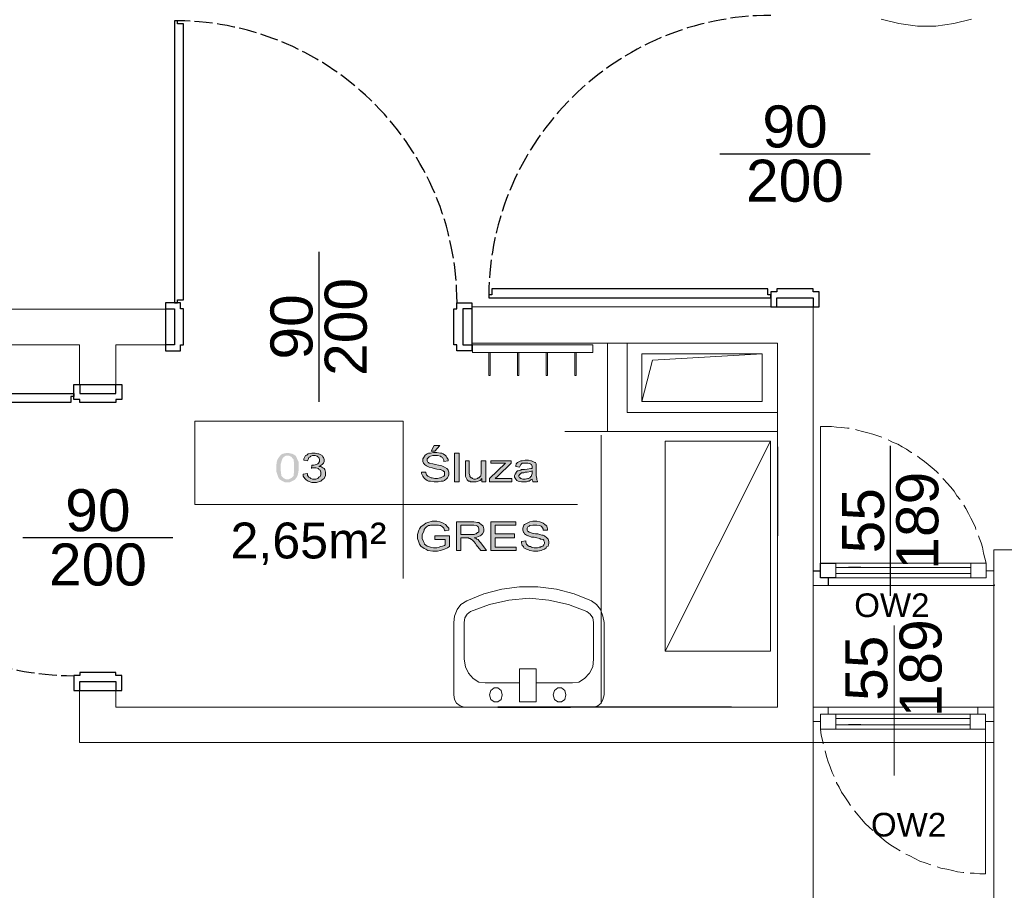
# Model space of a CAD drawing. Header units: millimetres. Extents: x 126553 to 403692, y -95821 to 38049.
# Tile 198 of 256: x 222335 to 222663, y 12907 to 13197. Entities that reach past the tile are written whole.
import ezdxf
from ezdxf.enums import TextEntityAlignment as Align

# ---------------------------------------------------------------- set-up
doc = ezdxf.new("R2010")
doc.units = ezdxf.units.MM
doc.linetypes.add('ACAD_ISO02W100', pattern=[15, 12, -3])
doc.layers.add('_(15 PYTANIA)', color=3, linetype='Continuous', plot=False)
for name, color, linetype, lineweight in [('A4_opis stolarki dla drzwi parametrycznych', 101, 'Continuous', 13), ('opisy', 7, 'Continuous', 18), ('ŚCIANY GRUBE', 7, 'Continuous', 20)]:
    doc.layers.add(name, color=color, linetype=linetype, lineweight=lineweight)
doc.styles.add('A4_opis stolarki dla drzwi parametrycznych', font='arial.ttf')
doc.styles.add('PDF Arial', font='arial.ttf')

msp = doc.modelspace()

# ---------------------------------------------------------------- hatches: boundary and pattern name
at = {"layer": 'opisy'}
h = msp.add_hatch(color=7, dxfattribs=at)
h.paths.add_polyline_path([(222468.41575, 13046.52613), (222469.89985, 13046.52613), (222469.89985, 13046.31412), (222470.11186, 13045.67807), (222470.32388, 13045.46606), (222470.53589, 13045.25405), (222471.17193, 13044.83002), (222471.59596, 13044.618), (222472.01999, 13044.618), (222472.86804, 13044.40599), (222473.7161, 13044.40599), (222474.56416, 13044.618), (222474.77617, 13044.618), (222475.2002, 13044.83002), (222475.62423, 13045.04203), (222475.83624, 13045.25405), (222476.04826, 13045.46606), (222476.04826, 13046.73815), (222475.83624, 13046.73815), (222475.62423, 13046.95016), (222475.2002, 13047.16217), (222474.77617, 13047.37419), (222474.56416, 13047.37419), (222473.50409, 13047.5862), (222472.65603, 13047.79822), (222472.01999, 13048.01023), (222470.95992, 13048.22224), (222470.53589, 13048.43426), (222470.11186, 13048.64627), (222469.47582, 13049.0703), (222469.2638, 13049.28231), (222469.05179, 13049.49433), (222468.83978, 13050.13037), (222468.83978, 13050.97843), (222469.2638, 13051.61447), (222469.47582, 13051.82648), (222469.68783, 13052.25051), (222470.32388, 13052.67454), (222470.7479, 13052.88655), (222471.38395, 13052.88655), (222472.44402, 13053.09857), (222473.50409, 13053.09857), (222474.77617, 13052.88655), (222475.2002, 13052.88655), (222475.62423, 13052.67454), (222476.47228, 13052.0385), (222476.6843, 13051.82648), (222476.89631, 13051.40246), (222477.32034, 13050.76641), (222477.32034, 13050.34239), (222475.83624, 13050.13037), (222475.83624, 13050.5544), (222475.41221, 13051.40246), (222474.98819, 13051.61447), (222474.77617, 13051.82648), (222473.7161, 13052.0385), (222472.232, 13052.0385), (222471.38395, 13051.82648), (222470.95992, 13051.61447), (222470.7479, 13051.40246), (222470.32388, 13050.97843), (222470.32388, 13050.34239), (222470.53589, 13049.91836), (222470.7479, 13049.70634), (222470.95992, 13049.49433), (222472.232, 13049.28231), (222473.08006, 13049.0703), (222474.14013, 13048.85829), (222475.2002, 13048.64627), (222475.62423, 13048.43426), (222476.04826, 13048.22224), (222476.89631, 13047.79822), (222477.10833, 13047.5862), (222477.32034, 13047.16217), (222477.53235, 13046.52613), (222477.53235, 13045.67807), (222477.32034, 13045.04203), (222477.10833, 13044.618), (222476.89631, 13044.40599), (222476.04826, 13043.76995), (222475.62423, 13043.55793), (222474.98819, 13043.55793), (222473.92812, 13043.34592), (222472.65603, 13043.34592), (222471.38395, 13043.55793), (222470.7479, 13043.55793), (222470.32388, 13043.76995), (222469.47582, 13044.40599), (222469.05179, 13044.83002), (222468.83978, 13045.25405), (222468.41575, 13046.1021), (222468.41575, 13046.52613)], flags=0)
h.paths.add_polyline_path([(222471.59596, 13053.5226), (222472.65603, 13055.43072), (222474.56416, 13055.43072), (222472.86804, 13053.5226)], flags=0)
h.paths.add_polyline_path([(222479.44048, 13043.34592), (222479.44048, 13052.88655), (222480.92458, 13052.88655), (222480.92458, 13043.34592)], flags=0)
h.paths.add_polyline_path([(222488.55709, 13043.34592), (222488.55709, 13044.40599), (222487.92105, 13043.76995), (222486.64896, 13043.34592), (222484.74083, 13043.34592), (222484.52882, 13043.55793), (222484.10479, 13043.55793), (222483.68076, 13043.98196), (222483.46875, 13044.19398), (222483.46875, 13044.19398), (222483.25674, 13044.618), (222483.04472, 13045.04203), (222483.04472, 13050.34239), (222484.31681, 13050.34239), (222484.31681, 13046.1021), (222484.52882, 13045.46606), (222484.52882, 13045.04203), (222484.95285, 13044.618), (222485.16486, 13044.618), (222485.37688, 13044.40599), (222485.80091, 13044.19398), (222486.43695, 13044.19398), (222487.07299, 13044.40599), (222487.285, 13044.618), (222487.49702, 13044.618), (222487.92105, 13045.04203), (222488.13306, 13045.25405), (222488.13306, 13045.46606), (222488.34507, 13046.1021), (222488.34507, 13050.34239), (222489.82917, 13050.34239), (222489.82917, 13043.34592)], flags=0)
h.paths.add_polyline_path([(222491.10126, 13043.34592), (222491.10126, 13044.40599), (222496.40161, 13049.49433), (222491.52529, 13049.49433), (222491.52529, 13050.34239), (222498.30974, 13050.34239), (222498.30974, 13049.49433), (222493.85744, 13045.25405), (222493.00938, 13044.40599), (222498.52175, 13044.40599), (222498.52175, 13043.34592)], flags=0)
h.paths.add_polyline_path([(222505.3062, 13044.19398), (222504.88217, 13043.98196), (222504.24613, 13043.55793), (222503.8221, 13043.55793), (222503.39808, 13043.34592), (222501.70196, 13043.34592), (222500.64189, 13043.55793), (222500.21786, 13043.76995), (222499.79384, 13044.19398), (222499.36981, 13044.83002), (222499.36981, 13045.46606), (222499.58182, 13045.89009), (222499.79384, 13046.1021), (222499.79384, 13046.31412), (222500.21786, 13046.73815), (222500.42988, 13046.95016), (222500.64189, 13046.95016), (222501.27794, 13047.16217), (222501.48995, 13047.16217), (222501.70196, 13047.37419), (222502.76203, 13047.37419), (222503.61009, 13047.5862), (222504.88217, 13047.79822), (222505.3062, 13047.79822), (222505.3062, 13048.01023), (222505.3062, 13048.43426), (222505.09419, 13049.0703), (222504.88217, 13049.0703), (222504.67016, 13049.28231), (222503.8221, 13049.49433), (222501.91398, 13049.49433), (222501.70196, 13049.28231), (222501.48995, 13049.0703), (222501.27794, 13048.64627), (222501.06592, 13048.22224), (222499.79384, 13048.43426), (222499.79384, 13048.64627), (222500.00585, 13049.28231), (222500.21786, 13049.49433), (222500.42988, 13049.70634), (222501.06592, 13050.13037), (222501.48995, 13050.34239), (222501.91398, 13050.34239), (222502.97405, 13050.5544), (222504.03412, 13050.5544), (222504.88217, 13050.34239), (222505.09419, 13050.34239), (222505.51822, 13050.13037), (222505.94225, 13049.91836), (222506.15426, 13049.70634), (222506.36627, 13049.70634), (222506.57829, 13049.28231), (222506.57829, 13045.46606), (222506.7903, 13044.40599), (222506.7903, 13043.98196), (222507.00232, 13043.55793), (222507.00232, 13043.34592), (222505.51822, 13043.34592), (222505.51822, 13043.55793), (222505.3062, 13043.98196), (222505.3062, 13044.19398)], flags=0)
h.paths.add_polyline_path([(222505.3062, 13046.95016), (222504.88217, 13046.73815), (222503.61009, 13046.52613), (222502.97405, 13046.52613), (222502.55002, 13046.31412), (222501.70196, 13046.31412), (222501.48995, 13046.1021), (222501.27794, 13045.89009), (222501.06592, 13045.89009), (222501.06592, 13045.67807), (222500.85391, 13045.46606), (222500.85391, 13045.04203), (222501.06592, 13044.618), (222501.27794, 13044.618), (222501.48995, 13044.40599), (222502.12599, 13044.19398), (222502.97405, 13044.19398), (222503.8221, 13044.40599), (222504.03412, 13044.40599), (222504.45815, 13044.618), (222504.88217, 13045.04203), (222505.09419, 13045.25405), (222505.09419, 13045.46606), (222505.3062, 13046.1021)], flags=0)
h = msp.add_hatch(color=7, dxfattribs=at)
h.paths.add_polyline_path([(222420.07653, 13048.01023), (222420.07653, 13048.85829), (222420.28855, 13050.34239), (222420.50056, 13050.76641), (222420.71257, 13051.19044), (222421.34862, 13052.0385), (222421.77264, 13052.46253), (222422.19667, 13052.67454), (222423.25674, 13052.88655), (222424.31681, 13052.88655), (222425.16487, 13052.67454), (222425.37688, 13052.67454), (222425.80091, 13052.46253), (222426.43696, 13052.0385), (222426.64897, 13051.82648), (222426.86098, 13051.40246), (222427.073, 13050.76641), (222427.28501, 13050.34239), (222427.49703, 13049.91836), (222427.49703, 13047.16217), (222427.28501, 13045.89009), (222427.073, 13045.25405), (222426.86098, 13044.83002), (222426.22494, 13043.98196), (222425.80091, 13043.76995), (222425.37688, 13043.55793), (222424.52883, 13043.13391), (222423.04473, 13043.13391), (222421.77264, 13043.76995), (222421.1366, 13044.19398), (222420.71257, 13044.83002), (222420.07653, 13046.73815), (222420.07653, 13048.01023)], flags=0)
h.paths.add_polyline_path([(222421.56063, 13048.01023), (222421.56063, 13046.95016), (222421.77264, 13045.25405), (222422.19667, 13044.83002), (222422.40869, 13044.618), (222423.25674, 13044.19398), (222424.31681, 13044.19398), (222425.16487, 13044.618), (222425.37688, 13044.83002), (222425.80091, 13045.25405), (222426.01293, 13046.95016), (222426.01293, 13049.28231), (222425.80091, 13050.76641), (222425.37688, 13051.19044), (222425.16487, 13051.61447), (222424.31681, 13052.0385), (222423.25674, 13052.0385), (222422.6207, 13051.61447), (222422.19667, 13051.19044), (222421.98466, 13050.76641), (222421.56063, 13049.28231), (222421.56063, 13048.01023)], flags=0)
h.paths.add_polyline_path([(222428.98112, 13045.89009), (222430.46522, 13046.1021), (222430.46522, 13045.46606), (222430.88925, 13044.83002), (222431.31328, 13044.618), (222431.52529, 13044.40599), (222432.16134, 13044.19398), (222433.22141, 13044.19398), (222433.85745, 13044.40599), (222434.28148, 13044.83002), (222434.70551, 13045.04203), (222434.91752, 13045.67807), (222434.91752, 13046.52613), (222434.70551, 13047.16217), (222434.28148, 13047.37419), (222434.06946, 13047.79822), (222433.22141, 13048.01023), (222431.94932, 13048.01023), (222431.73731, 13047.79822), (222431.94932, 13048.85829), (222432.58536, 13048.85829), (222433.43342, 13049.0703), (222433.85745, 13049.28231), (222434.06946, 13049.49433), (222434.49349, 13050.13037), (222434.49349, 13050.76641), (222434.28148, 13051.40246), (222433.85745, 13051.61447), (222433.64543, 13051.82648), (222433.00939, 13052.0385), (222432.16134, 13052.0385), (222431.52529, 13051.82648), (222431.31328, 13051.61447), (222430.88925, 13051.40246), (222430.67724, 13050.76641), (222430.46522, 13050.34239), (222429.19314, 13050.5544), (222429.19314, 13050.97843), (222429.82918, 13052.0385), (222430.25321, 13052.25051), (222430.67724, 13052.67454), (222431.94932, 13052.88655), (222433.00939, 13052.88655), (222433.85745, 13052.67454), (222434.28148, 13052.67454), (222434.70551, 13052.46253), (222435.34155, 13052.0385), (222435.55356, 13051.61447), (222435.76558, 13051.40246), (222435.97759, 13050.76641), (222435.97759, 13050.13037), (222435.76558, 13049.49433), (222435.55356, 13049.28231), (222435.34155, 13049.0703), (222434.70551, 13048.64627), (222434.28148, 13048.43426), (222434.91752, 13048.43426), (222435.55356, 13048.01023), (222435.97759, 13047.79822), (222436.1896, 13047.37419), (222436.40162, 13046.52613), (222436.40162, 13045.46606), (222435.97759, 13044.40599), (222435.34155, 13043.98196), (222434.91752, 13043.55793), (222433.43342, 13043.13391), (222431.94932, 13043.13391), (222430.67724, 13043.55793), (222430.04119, 13043.98196), (222429.61717, 13044.40599), (222428.98112, 13045.25405), (222428.98112, 13045.89009)], flags=0)
h = msp.add_hatch(color=7, dxfattribs=at)
h.paths.add_polyline_path([(222472.86804, 13024.05264), (222472.86804, 13025.32472), (222477.74437, 13025.32472), (222477.74437, 13021.72048), (222477.10833, 13021.29645), (222476.04826, 13020.87242), (222475.41221, 13020.66041), (222474.77617, 13020.4484), (222473.7161, 13020.23638), (222472.232, 13020.23638), (222470.53589, 13020.4484), (222469.89985, 13020.87242), (222469.2638, 13021.08444), (222468.20373, 13021.93249), (222467.77971, 13022.56854), (222467.56769, 13023.20458), (222467.14366, 13024.47666), (222467.14366, 13025.74875), (222467.56769, 13027.23285), (222467.77971, 13027.65688), (222468.20373, 13028.29292), (222469.2638, 13029.14097), (222469.89985, 13029.565), (222470.53589, 13029.77702), (222472.01999, 13030.20105), (222473.50409, 13030.20105), (222474.56416, 13029.98903), (222475.2002, 13029.77702), (222475.62423, 13029.565), (222476.47228, 13029.14097), (222476.6843, 13028.92896), (222476.89631, 13028.50493), (222477.53235, 13027.86889), (222477.53235, 13027.23285), (222476.26027, 13027.02083), (222476.04826, 13027.23285), (222475.83624, 13027.86889), (222475.62423, 13028.0809), (222475.41221, 13028.29292), (222474.77617, 13028.71695), (222474.56416, 13028.71695), (222474.14013, 13028.92896), (222471.38395, 13028.92896), (222471.17193, 13028.71695), (222470.7479, 13028.71695), (222470.11186, 13028.29292), (222469.89985, 13028.0809), (222469.68783, 13027.86889), (222469.2638, 13027.44486), (222469.2638, 13027.23285), (222469.05179, 13026.59681), (222468.62776, 13025.74875), (222468.62776, 13024.47666), (222469.05179, 13023.41659), (222469.2638, 13022.99257), (222469.47582, 13022.56854), (222470.32388, 13021.93249), (222470.7479, 13021.72048), (222471.38395, 13021.50847), (222472.44402, 13021.29645), (222473.50409, 13021.29645), (222474.35214, 13021.50847), (222474.77617, 13021.72048), (222475.41221, 13021.93249), (222476.04826, 13022.14451), (222476.26027, 13022.35652), (222476.26027, 13024.05264)], flags=0)
h.paths.add_polyline_path([(222480.07652, 13020.4484), (222480.07652, 13029.98903), (222485.80091, 13029.98903), (222487.07299, 13029.77702), (222487.49702, 13029.77702), (222487.70903, 13029.565), (222488.34507, 13029.14097), (222488.7691, 13028.71695), (222488.98112, 13028.50493), (222489.19313, 13027.65688), (222489.19313, 13026.80882), (222488.7691, 13025.96076), (222488.34507, 13025.53673), (222487.92105, 13025.32472), (222486.86098, 13024.90069), (222486.01292, 13024.68868), (222486.22493, 13024.68868), (222486.64896, 13024.47666), (222486.86098, 13024.26465), (222487.285, 13024.05264), (222487.70903, 13023.41659), (222488.13306, 13022.99257), (222490.04119, 13020.4484), (222488.13306, 13020.4484), (222486.64896, 13022.35652), (222486.43695, 13022.78055), (222485.80091, 13023.41659), (222485.58889, 13023.62861), (222485.37688, 13023.84062), (222484.95285, 13024.26465), (222484.74083, 13024.26465), (222484.74083, 13024.47666), (222484.31681, 13024.47666), (222484.10479, 13024.68868), (222481.56062, 13024.68868), (222481.56062, 13020.4484)], flags=0)
h.paths.add_polyline_path([(222481.56062, 13025.74875), (222486.01292, 13025.74875), (222486.43695, 13025.96076), (222486.64896, 13025.96076), (222487.07299, 13026.38479), (222487.285, 13026.59681), (222487.49702, 13026.59681), (222487.49702, 13027.65688), (222487.285, 13028.29292), (222487.07299, 13028.50493), (222486.64896, 13028.71695), (222485.80091, 13028.92896), (222481.56062, 13028.92896)], flags=0)
h.paths.add_polyline_path([(222491.52529, 13020.4484), (222491.52529, 13029.98903), (222499.79384, 13029.98903), (222499.79384, 13028.92896), (222493.00938, 13028.92896), (222493.00938, 13025.96076), (222499.36981, 13025.96076), (222499.36981, 13024.68868), (222493.00938, 13024.68868), (222493.00938, 13021.50847), (222500.00585, 13021.50847), (222500.00585, 13020.4484)], flags=0)
h.paths.add_polyline_path([(222501.70196, 13023.41659), (222503.18606, 13023.62861), (222503.18606, 13023.20458), (222503.39808, 13022.56854), (222503.61009, 13022.35652), (222503.8221, 13022.14451), (222504.24613, 13021.72048), (222504.67016, 13021.72048), (222505.09419, 13021.50847), (222505.94225, 13021.29645), (222507.00232, 13021.29645), (222507.63836, 13021.50847), (222508.06239, 13021.50847), (222508.2744, 13021.72048), (222508.91044, 13021.93249), (222508.91044, 13022.14451), (222509.12246, 13022.35652), (222509.33447, 13022.78055), (222509.33447, 13023.20458), (222509.12246, 13023.62861), (222509.12246, 13023.84062), (222508.91044, 13024.05264), (222508.2744, 13024.26465), (222508.06239, 13024.26465), (222507.85037, 13024.47666), (222506.7903, 13024.68868), (222505.94225, 13024.90069), (222505.09419, 13024.90069), (222504.03412, 13025.32472), (222503.8221, 13025.32472), (222503.39808, 13025.53673), (222502.76203, 13025.96076), (222502.55002, 13026.38479), (222502.33801, 13026.59681), (222502.12599, 13027.23285), (222502.12599, 13027.86889), (222502.33801, 13028.50493), (222502.55002, 13028.92896), (222502.76203, 13029.14097), (222503.61009, 13029.565), (222504.03412, 13029.77702), (222504.45815, 13029.98903), (222505.51822, 13030.20105), (222506.7903, 13030.20105), (222507.85037, 13029.98903), (222508.48641, 13029.77702), (222508.91044, 13029.565), (222509.54649, 13029.14097), (222509.97051, 13028.71695), (222510.18253, 13028.50493), (222510.39454, 13027.65688), (222510.39454, 13027.23285), (222508.91044, 13027.23285), (222508.91044, 13027.65688), (222508.48641, 13028.29292), (222508.2744, 13028.50493), (222507.85037, 13028.71695), (222506.7903, 13028.92896), (222505.51822, 13028.92896), (222504.45815, 13028.71695), (222504.24613, 13028.50493), (222503.8221, 13028.29292), (222503.61009, 13027.86889), (222503.61009, 13027.23285), (222503.8221, 13026.80882), (222504.03412, 13026.80882), (222504.24613, 13026.59681), (222505.3062, 13026.17278), (222506.36627, 13025.96076), (222507.21433, 13025.96076), (222508.48641, 13025.53673), (222508.91044, 13025.53673), (222509.33447, 13025.32472), (222510.18253, 13024.68868), (222510.39454, 13024.47666), (222510.60656, 13024.26465), (222510.81857, 13023.41659), (222510.81857, 13022.78055), (222510.60656, 13021.93249), (222510.18253, 13021.72048), (222509.97051, 13021.29645), (222509.33447, 13020.87242), (222508.69843, 13020.66041), (222508.2744, 13020.4484), (222507.21433, 13020.23638), (222505.73023, 13020.23638), (222504.45815, 13020.4484), (222504.03412, 13020.66041), (222503.39808, 13020.87242), (222502.55002, 13021.29645), (222502.33801, 13021.72048), (222501.91398, 13022.14451), (222501.70196, 13022.99257), (222501.70196, 13023.41659)], flags=0)

# ---------------------------------------------------------------- linework, layer by layer
at = {"color": 7}
for p, q in [((222383.18608, 13100.92895), (222383.18608, 13088.92895)), ((222485.18608, 13100.92895), (222485.18608, 13088.92895)), ((222586.80442, 13101.6498), (222598.80442, 13101.6498)), ((222354.64898, 13075.78408), (222366.64898, 13075.78408)), ((222354.64898, 12973.78408), (222366.64898, 12973.78408))]:
    msp.add_line(p, q, dxfattribs=at)
for points in [[(222386.18608, 13102.92895), (222387.18608, 13102.92895), (222387.18608, 13103.92895), (222389.18608, 13103.92895), (222389.18608, 13195.92935), (222387.18608, 13195.92935), (222387.18608, 13196.92893), (222386.18608, 13196.92893)], [(222584.80442, 13104.6498), (222584.80442, 13105.6498), (222583.80442, 13105.6498), (222583.80442, 13107.6498), (222491.80402, 13107.6498), (222491.80402, 13105.6498), (222490.80445, 13105.6498), (222490.80445, 13104.6498)], [(222586.80442, 13101.6498), (222586.80442, 13104.6498), (222598.80442, 13104.6498), (222598.80442, 13101.6498), (222600.80442, 13101.6498), (222600.80442, 13106.6498), (222598.80442, 13106.6498), (222598.80442, 13107.6498), (222586.80442, 13107.6498), (222586.80442, 13106.6498), (222584.80442, 13106.6498), (222584.80442, 13101.6498)], [(222383.18608, 13100.92895), (222386.18608, 13100.92895), (222386.18608, 13088.92895), (222383.18608, 13088.92895), (222383.18608, 13086.92895), (222388.18608, 13086.92895), (222388.18608, 13088.92895), (222389.18608, 13088.92895), (222389.18608, 13100.92895), (222388.18608, 13100.92895), (222388.18608, 13102.92895), (222383.18608, 13102.92895)], [(222479.18608, 13088.92895), (222479.18608, 13100.92895), (222480.18608, 13100.92895), (222480.18608, 13102.92895), (222485.18608, 13102.92895), (222485.18608, 13100.92895), (222482.18608, 13100.92895), (222482.18608, 13088.92895), (222485.18608, 13088.92895), (222485.18608, 13086.92895), (222480.18608, 13086.92895), (222480.18608, 13088.92895)], [(222366.64898, 13069.78408), (222354.64898, 13069.78408), (222354.64898, 13070.78408), (222352.64898, 13070.78408), (222352.64898, 13075.78408), (222354.64898, 13075.78408), (222354.64898, 13072.78408), (222366.64898, 13072.78408), (222366.64898, 13075.78408), (222368.64898, 13075.78408), (222368.64898, 13070.78408), (222366.64898, 13070.78408)], [(222352.64898, 13072.78408), (222352.64898, 13071.78408), (222351.64898, 13071.78408), (222351.64898, 13069.78408), (222259.64858, 13069.78408), (222259.64858, 13071.78408), (222258.649, 13071.78408), (222258.649, 13072.78408)], [(222354.64898, 12973.78408), (222354.64898, 12976.78408), (222366.64898, 12976.78408), (222366.64898, 12973.78408), (222368.64898, 12973.78408), (222368.64898, 12978.78408), (222366.64898, 12978.78408), (222366.64898, 12979.78408), (222354.64898, 12979.78408), (222354.64898, 12978.78408), (222352.64898, 12978.78408), (222352.64898, 12973.78408)]]:
    msp.add_lwpolyline(points, close=True, dxfattribs=at)
for points in [[(222567.80442, 13152.6498), (222586.80442, 13152.6498), (222598.80442, 13152.6498), (222617.80442, 13152.6498)], [(222434.18608, 13119.92895), (222434.18608, 13100.92895), (222434.18608, 13088.92895), (222434.18608, 13069.92895)], [(222624.53974, 13055.36507), (222624.53974, 13036.36507), (222624.53974, 13024.36507), (222624.53974, 13005.36507)], [(222335.64898, 13024.78408), (222354.64898, 13024.78408), (222366.64898, 13024.78408), (222385.64898, 13024.78408)]]:
    msp.add_lwpolyline(points, dxfattribs=at)
at = {"color": 7, "linetype": 'ACAD_ISO02W100', "ltscale": 0.5}
for centre, start, end in [((222584.93314, 13104.58705), 90.0783467, 179.3531378), ((222386.12333, 13102.80023), 0.0783467, 89.3531378), ((222352.7777, 13072.84682), 180.6468622, 269.9216533)]:
    msp.add_arc(centre, 94.13472, start, end, dxfattribs=at)
at = {"layer": '_(15 PYTANIA)', "color": 7, "ltscale": 100}
for points in [[(222586.93163, 13055.0067), (222586.93163, 13037.40952)], [(222586.93163, 13049.49433), (222586.93163, 13025.32472)], [(222606.43693, 13011.33179), (222601.34859, 13011.33179), (222601.34859, 13016.20811), (222606.43693, 13016.20811)], [(222614.70548, 13014.72402), (222610.67721, 13014.72402)], [(222598.80442, 13013.66394), (222601.34859, 13013.66394)], [(222603.89276, 13011.33179), (222603.89276, 13008.78762)], [(222540.28853, 12968.29293), (222516.11892, 12968.29293)], [(222571.66662, 12968.29293), (222528.20373, 12968.29293)], [(222614.70548, 12962.35653), (222610.67721, 12962.35653)]]:
    msp.add_lwpolyline(points, dxfattribs=at)
msp.add_lwpolyline([(222493.85744, 12968.29293), (222518.02705, 12968.29293)], close=True, dxfattribs=at)
at = {"layer": 'opisy', "color": 7}
for points in [[(222392.93873, 13063.48726), (222462.26734, 13063.48726), (222462.26734, 13035.71341), (222392.93873, 13035.71341)], [(222471.59596, 13053.5226), (222472.65603, 13055.43072), (222474.56416, 13055.43072), (222472.86804, 13053.5226)], [(222428.98112, 13045.89009), (222430.46522, 13046.1021), (222430.46522, 13045.46606), (222430.88925, 13044.83002), (222431.31328, 13044.618), (222431.52529, 13044.40599), (222432.16134, 13044.19398), (222433.22141, 13044.19398), (222433.85745, 13044.40599), (222434.28148, 13044.83002), (222434.70551, 13045.04203), (222434.91752, 13045.67807), (222434.91752, 13046.52613), (222434.70551, 13047.16217), (222434.28148, 13047.37419), (222434.06946, 13047.79822), (222433.22141, 13048.01023), (222431.94932, 13048.01023), (222431.73731, 13047.79822), (222431.94932, 13048.85829), (222432.58536, 13048.85829), (222433.43342, 13049.0703), (222433.85745, 13049.28231), (222434.06946, 13049.49433), (222434.49349, 13050.13037), (222434.49349, 13050.76641), (222434.28148, 13051.40246), (222433.85745, 13051.61447), (222433.64543, 13051.82648), (222433.00939, 13052.0385), (222432.16134, 13052.0385), (222431.52529, 13051.82648), (222431.31328, 13051.61447), (222430.88925, 13051.40246), (222430.67724, 13050.76641), (222430.46522, 13050.34239), (222429.19314, 13050.5544), (222429.19314, 13050.97843), (222429.82918, 13052.0385), (222430.25321, 13052.25051), (222430.67724, 13052.67454), (222431.94932, 13052.88655), (222433.00939, 13052.88655), (222433.85745, 13052.67454), (222434.28148, 13052.67454), (222434.70551, 13052.46253), (222435.34155, 13052.0385), (222435.55356, 13051.61447), (222435.76558, 13051.40246), (222435.97759, 13050.76641), (222435.97759, 13050.13037), (222435.76558, 13049.49433), (222435.55356, 13049.28231), (222435.34155, 13049.0703), (222434.70551, 13048.64627), (222434.28148, 13048.43426), (222434.91752, 13048.43426), (222435.55356, 13048.01023), (222435.97759, 13047.79822), (222436.1896, 13047.37419), (222436.40162, 13046.52613), (222436.40162, 13045.46606), (222435.97759, 13044.40599), (222435.34155, 13043.98196), (222434.91752, 13043.55793), (222433.43342, 13043.13391), (222431.94932, 13043.13391), (222430.67724, 13043.55793), (222430.04119, 13043.98196), (222429.61717, 13044.40599), (222428.98112, 13045.25405)], [(222468.41575, 13046.52613), (222469.89985, 13046.52613), (222469.89985, 13046.31412), (222470.11186, 13045.67807), (222470.32388, 13045.46606), (222470.53589, 13045.25405), (222471.17193, 13044.83002), (222471.59596, 13044.618), (222472.01999, 13044.618), (222472.86804, 13044.40599), (222473.7161, 13044.40599), (222474.56416, 13044.618), (222474.77617, 13044.618), (222475.2002, 13044.83002), (222475.62423, 13045.04203), (222475.83624, 13045.25405), (222476.04826, 13045.46606), (222476.04826, 13046.73815), (222475.83624, 13046.73815), (222475.62423, 13046.95016), (222475.2002, 13047.16217), (222474.77617, 13047.37419), (222474.56416, 13047.37419), (222473.50409, 13047.5862), (222472.65603, 13047.79822), (222472.01999, 13048.01023), (222470.95992, 13048.22224), (222470.53589, 13048.43426), (222470.11186, 13048.64627), (222469.47582, 13049.0703), (222469.2638, 13049.28231), (222469.05179, 13049.49433), (222468.83978, 13050.13037), (222468.83978, 13050.97843), (222469.2638, 13051.61447), (222469.47582, 13051.82648), (222469.68783, 13052.25051), (222470.32388, 13052.67454), (222470.7479, 13052.88655), (222471.38395, 13052.88655), (222472.44402, 13053.09857), (222473.50409, 13053.09857), (222474.77617, 13052.88655), (222475.2002, 13052.88655), (222475.62423, 13052.67454), (222476.47228, 13052.0385), (222476.6843, 13051.82648), (222476.89631, 13051.40246), (222477.32034, 13050.76641), (222477.32034, 13050.34239), (222475.83624, 13050.13037), (222475.83624, 13050.5544), (222475.41221, 13051.40246), (222474.98819, 13051.61447), (222474.77617, 13051.82648), (222473.7161, 13052.0385), (222472.232, 13052.0385), (222471.38395, 13051.82648), (222470.95992, 13051.61447), (222470.7479, 13051.40246), (222470.32388, 13050.97843), (222470.32388, 13050.34239), (222470.53589, 13049.91836), (222470.7479, 13049.70634), (222470.95992, 13049.49433), (222472.232, 13049.28231), (222473.08006, 13049.0703), (222474.14013, 13048.85829), (222475.2002, 13048.64627), (222475.62423, 13048.43426), (222476.04826, 13048.22224), (222476.89631, 13047.79822), (222477.10833, 13047.5862), (222477.32034, 13047.16217), (222477.53235, 13046.52613), (222477.53235, 13045.67807), (222477.32034, 13045.04203), (222477.10833, 13044.618), (222476.89631, 13044.40599), (222476.04826, 13043.76995), (222475.62423, 13043.55793), (222474.98819, 13043.55793), (222473.92812, 13043.34592), (222472.65603, 13043.34592), (222471.38395, 13043.55793), (222470.7479, 13043.55793), (222470.32388, 13043.76995), (222469.47582, 13044.40599), (222469.05179, 13044.83002), (222468.83978, 13045.25405), (222468.41575, 13046.1021)], [(222479.44048, 13043.34592), (222479.44048, 13052.88655), (222480.92458, 13052.88655), (222480.92458, 13043.34592)], [(222505.3062, 13044.19398), (222504.88217, 13043.98196), (222504.24613, 13043.55793), (222503.8221, 13043.55793), (222503.39808, 13043.34592), (222501.70196, 13043.34592), (222500.64189, 13043.55793), (222500.21786, 13043.76995), (222499.79384, 13044.19398), (222499.36981, 13044.83002), (222499.36981, 13045.46606), (222499.58182, 13045.89009), (222499.79384, 13046.1021), (222499.79384, 13046.31412), (222500.21786, 13046.73815), (222500.42988, 13046.95016), (222500.64189, 13046.95016), (222501.27794, 13047.16217), (222501.48995, 13047.16217), (222501.70196, 13047.37419), (222502.76203, 13047.37419), (222503.61009, 13047.5862), (222504.88217, 13047.79822), (222505.3062, 13047.79822), (222505.3062, 13048.01023), (222505.3062, 13048.43426), (222505.09419, 13049.0703), (222504.88217, 13049.0703), (222504.67016, 13049.28231), (222503.8221, 13049.49433), (222501.91398, 13049.49433), (222501.70196, 13049.28231), (222501.48995, 13049.0703), (222501.27794, 13048.64627), (222501.06592, 13048.22224), (222499.79384, 13048.43426), (222499.79384, 13048.64627), (222500.00585, 13049.28231), (222500.21786, 13049.49433), (222500.42988, 13049.70634), (222501.06592, 13050.13037), (222501.48995, 13050.34239), (222501.91398, 13050.34239), (222502.97405, 13050.5544), (222504.03412, 13050.5544), (222504.88217, 13050.34239), (222505.09419, 13050.34239), (222505.51822, 13050.13037), (222505.94225, 13049.91836), (222506.15426, 13049.70634), (222506.36627, 13049.70634), (222506.57829, 13049.28231), (222506.57829, 13045.46606), (222506.7903, 13044.40599), (222506.7903, 13043.98196), (222507.00232, 13043.55793), (222507.00232, 13043.34592), (222505.51822, 13043.34592), (222505.51822, 13043.55793), (222505.3062, 13043.98196)], [(222488.55709, 13043.34592), (222488.55709, 13044.40599), (222487.92105, 13043.76995), (222486.64896, 13043.34592), (222484.74083, 13043.34592), (222484.52882, 13043.55793), (222484.10479, 13043.55793), (222483.68076, 13043.98196), (222483.46875, 13044.19398), (222483.25674, 13044.618), (222483.04472, 13045.04203), (222483.04472, 13050.34239), (222484.31681, 13050.34239), (222484.31681, 13046.1021), (222484.52882, 13045.46606), (222484.52882, 13045.04203), (222484.95285, 13044.618), (222485.16486, 13044.618), (222485.37688, 13044.40599), (222485.80091, 13044.19398), (222486.43695, 13044.19398), (222487.07299, 13044.40599), (222487.285, 13044.618), (222487.49702, 13044.618), (222487.92105, 13045.04203), (222488.13306, 13045.25405), (222488.13306, 13045.46606), (222488.34507, 13046.1021), (222488.34507, 13050.34239), (222489.82917, 13050.34239), (222489.82917, 13043.34592)], [(222491.10126, 13043.34592), (222491.10126, 13044.40599), (222496.40161, 13049.49433), (222491.52529, 13049.49433), (222491.52529, 13050.34239), (222498.30974, 13050.34239), (222498.30974, 13049.49433), (222493.85744, 13045.25405), (222493.00938, 13044.40599), (222498.52175, 13044.40599), (222498.52175, 13043.34592)], [(222505.3062, 13046.95016), (222504.88217, 13046.73815), (222503.61009, 13046.52613), (222502.97405, 13046.52613), (222502.55002, 13046.31412), (222501.70196, 13046.31412), (222501.48995, 13046.1021), (222501.27794, 13045.89009), (222501.06592, 13045.89009), (222501.06592, 13045.67807), (222500.85391, 13045.46606), (222500.85391, 13045.04203), (222501.06592, 13044.618), (222501.27794, 13044.618), (222501.48995, 13044.40599), (222502.12599, 13044.19398), (222502.97405, 13044.19398), (222503.8221, 13044.40599), (222504.03412, 13044.40599), (222504.45815, 13044.618), (222504.88217, 13045.04203), (222505.09419, 13045.25405), (222505.09419, 13045.46606), (222505.3062, 13046.1021)], [(222472.86804, 13024.05264), (222472.86804, 13025.32472), (222477.74437, 13025.32472), (222477.74437, 13021.72048), (222477.10833, 13021.29645), (222476.04826, 13020.87242), (222475.41221, 13020.66041), (222474.77617, 13020.4484), (222473.7161, 13020.23638), (222472.232, 13020.23638), (222470.53589, 13020.4484), (222469.89985, 13020.87242), (222469.2638, 13021.08444), (222468.20373, 13021.93249), (222467.77971, 13022.56854), (222467.56769, 13023.20458), (222467.14366, 13024.47666), (222467.14366, 13025.74875), (222467.56769, 13027.23285), (222467.77971, 13027.65688), (222468.20373, 13028.29292), (222469.2638, 13029.14097), (222469.89985, 13029.565), (222470.53589, 13029.77702), (222472.01999, 13030.20105), (222473.50409, 13030.20105), (222474.56416, 13029.98903), (222475.2002, 13029.77702), (222475.62423, 13029.565), (222476.47228, 13029.14097), (222476.6843, 13028.92896), (222476.89631, 13028.50493), (222477.53235, 13027.86889), (222477.53235, 13027.23285), (222476.26027, 13027.02083), (222476.04826, 13027.23285), (222475.83624, 13027.86889), (222475.62423, 13028.0809), (222475.41221, 13028.29292), (222474.77617, 13028.71695), (222474.56416, 13028.71695), (222474.14013, 13028.92896), (222471.38395, 13028.92896), (222471.17193, 13028.71695), (222470.7479, 13028.71695), (222470.11186, 13028.29292), (222469.89985, 13028.0809), (222469.68783, 13027.86889), (222469.2638, 13027.44486), (222469.2638, 13027.23285), (222469.05179, 13026.59681), (222468.62776, 13025.74875), (222468.62776, 13024.47666), (222469.05179, 13023.41659), (222469.2638, 13022.99257), (222469.47582, 13022.56854), (222470.32388, 13021.93249), (222470.7479, 13021.72048), (222471.38395, 13021.50847), (222472.44402, 13021.29645), (222473.50409, 13021.29645), (222474.35214, 13021.50847), (222474.77617, 13021.72048), (222475.41221, 13021.93249), (222476.04826, 13022.14451), (222476.26027, 13022.35652), (222476.26027, 13024.05264)], [(222480.07652, 13020.4484), (222480.07652, 13029.98903), (222485.80091, 13029.98903), (222487.07299, 13029.77702), (222487.49702, 13029.77702), (222487.70903, 13029.565), (222488.34507, 13029.14097), (222488.7691, 13028.71695), (222488.98112, 13028.50493), (222489.19313, 13027.65688), (222489.19313, 13026.80882), (222488.7691, 13025.96076), (222488.34507, 13025.53673), (222487.92105, 13025.32472), (222486.86098, 13024.90069), (222486.01292, 13024.68868), (222486.22493, 13024.68868), (222486.64896, 13024.47666), (222486.86098, 13024.26465), (222487.285, 13024.05264), (222487.70903, 13023.41659), (222488.13306, 13022.99257), (222490.04119, 13020.4484), (222488.13306, 13020.4484), (222486.64896, 13022.35652), (222486.43695, 13022.78055), (222485.80091, 13023.41659), (222485.58889, 13023.62861), (222485.37688, 13023.84062), (222484.95285, 13024.26465), (222484.74083, 13024.26465), (222484.74083, 13024.47666), (222484.31681, 13024.47666), (222484.10479, 13024.68868), (222481.56062, 13024.68868), (222481.56062, 13020.4484)], [(222481.56062, 13025.74875), (222486.01292, 13025.74875), (222486.43695, 13025.96076), (222486.64896, 13025.96076), (222487.07299, 13026.38479), (222487.285, 13026.59681), (222487.49702, 13026.59681), (222487.49702, 13027.65688), (222487.285, 13028.29292), (222487.07299, 13028.50493), (222486.64896, 13028.71695), (222485.80091, 13028.92896), (222481.56062, 13028.92896)], [(222491.52529, 13020.4484), (222491.52529, 13029.98903), (222499.79384, 13029.98903), (222499.79384, 13028.92896), (222493.00938, 13028.92896), (222493.00938, 13025.96076), (222499.36981, 13025.96076), (222499.36981, 13024.68868), (222493.00938, 13024.68868), (222493.00938, 13021.50847), (222500.00585, 13021.50847), (222500.00585, 13020.4484)], [(222501.70196, 13023.41659), (222503.18606, 13023.62861), (222503.18606, 13023.20458), (222503.39808, 13022.56854), (222503.61009, 13022.35652), (222503.8221, 13022.14451), (222504.24613, 13021.72048), (222504.67016, 13021.72048), (222505.09419, 13021.50847), (222505.94225, 13021.29645), (222507.00232, 13021.29645), (222507.63836, 13021.50847), (222508.06239, 13021.50847), (222508.2744, 13021.72048), (222508.91044, 13021.93249), (222508.91044, 13022.14451), (222509.12246, 13022.35652), (222509.33447, 13022.78055), (222509.33447, 13023.20458), (222509.12246, 13023.62861), (222509.12246, 13023.84062), (222508.91044, 13024.05264), (222508.2744, 13024.26465), (222508.06239, 13024.26465), (222507.85037, 13024.47666), (222506.7903, 13024.68868), (222505.94225, 13024.90069), (222505.09419, 13024.90069), (222504.03412, 13025.32472), (222503.8221, 13025.32472), (222503.39808, 13025.53673), (222502.76203, 13025.96076), (222502.55002, 13026.38479), (222502.33801, 13026.59681), (222502.12599, 13027.23285), (222502.12599, 13027.86889), (222502.33801, 13028.50493), (222502.55002, 13028.92896), (222502.76203, 13029.14097), (222503.61009, 13029.565), (222504.03412, 13029.77702), (222504.45815, 13029.98903), (222505.51822, 13030.20105), (222506.7903, 13030.20105), (222507.85037, 13029.98903), (222508.48641, 13029.77702), (222508.91044, 13029.565), (222509.54649, 13029.14097), (222509.97051, 13028.71695), (222510.18253, 13028.50493), (222510.39454, 13027.65688), (222510.39454, 13027.23285), (222508.91044, 13027.23285), (222508.91044, 13027.65688), (222508.48641, 13028.29292), (222508.2744, 13028.50493), (222507.85037, 13028.71695), (222506.7903, 13028.92896), (222505.51822, 13028.92896), (222504.45815, 13028.71695), (222504.24613, 13028.50493), (222503.8221, 13028.29292), (222503.61009, 13027.86889), (222503.61009, 13027.23285), (222503.8221, 13026.80882), (222504.03412, 13026.80882), (222504.24613, 13026.59681), (222505.3062, 13026.17278), (222506.36627, 13025.96076), (222507.21433, 13025.96076), (222508.48641, 13025.53673), (222508.91044, 13025.53673), (222509.33447, 13025.32472), (222510.18253, 13024.68868), (222510.39454, 13024.47666), (222510.60656, 13024.26465), (222510.81857, 13023.41659), (222510.81857, 13022.78055), (222510.60656, 13021.93249), (222510.18253, 13021.72048), (222509.97051, 13021.29645), (222509.33447, 13020.87242), (222508.69843, 13020.66041), (222508.2744, 13020.4484), (222507.21433, 13020.23638), (222505.73023, 13020.23638), (222504.45815, 13020.4484), (222504.03412, 13020.66041), (222503.39808, 13020.87242), (222502.55002, 13021.29645), (222502.33801, 13021.72048), (222501.91398, 13022.14451), (222501.70196, 13022.99257)]]:
    msp.add_lwpolyline(points, close=True, dxfattribs=at)
for points in [[(222462.26734, 13036.9855), (222462.26734, 13011.11978)], [(222462.26734, 13035.71341), (222520.3592, 13035.71341)]]:
    msp.add_lwpolyline(points, dxfattribs=at)
at = {"layer": 'ŚCIANY GRUBE', "color": 0}
for points in [[(222659.01643, 12968.92897), (222659.01643, 12956.42014), (222659.01643, 12797.40956), (222671.10123, 12797.40956), (222671.10123, 13008.78762), (222781.13656, 13008.78762), (222781.13656, 13063.91129), (222841.34856, 13063.91129), (222847.28496, 13063.91129), (222847.28496, 13075.78408), (222842.19662, 13075.78408), (222842.19662, 13212.95721), (222689.12243, 13212.95721), (222689.12243, 13247.09148), (222598.80442, 13247.09148)], [(222051.17199, 13100.80174), (222383.18608, 13100.80174), (222383.18608, 13088.92895), (222366.64898, 13088.92895), (222366.64898, 13075.78408), (222354.56417, 13075.78408), (222354.56417, 13088.92895), (222051.17199, 13088.92895), (222051.17199, 12797.40956), (222039.2992, 12797.40956)]]:
    msp.add_lwpolyline(points, dxfattribs=at)
at = {"layer": 'ŚCIANY GRUBE', "color": 7}
for points in [[(222598.80442, 13235.00667), (222677.03763, 13235.00667), (222677.03763, 13201.08442), (222829.26376, 13201.08442), (222829.26376, 13075.78408), (222769.05175, 13075.78408), (222769.05175, 13020.66041), (222659.01643, 13020.66041), (222659.01643, 13008.78762), (222659.01643, 12968.29293)], [(222651.59594, 13197.48018), (222645.65954, 13195.99608), (222639.72315, 13195.14802), (222633.57474, 13195.14802), (222627.42633, 13195.99608), (222621.48993, 13197.48018)], [(222598.80442, 12968.29293), (222598.80442, 12963.4166), (222598.80442, 12956.42014), (222354.56417, 12956.42014), (222354.56417, 12973.78408), (222366.64898, 12973.78408), (222366.64898, 12968.29293), (222586.93163, 12968.29293), (222586.93163, 13089.565), (222485.18608, 13089.565), (222485.18608, 13101.6498), (222598.80442, 13101.6498)], [(222598.80442, 12956.42014), (222598.80442, 13101.6498)], [(222516.11892, 13089.565), (222540.28853, 13089.565)], [(222528.83977, 13089.565), (222528.20373, 13089.565)], [(222586.93163, 13060.09503), (222530.32387, 13060.09503), (222530.32387, 13089.565)], [(222490.88924, 13086.38478), (222490.88924, 13078.75228), (222491.31327, 13078.75228), (222491.31327, 13086.38478)], [(222509.97051, 13086.38478), (222509.97051, 13078.75228), (222510.39454, 13078.75228), (222510.39454, 13086.38478)], [(222511.87864, 13086.38478), (222510.81857, 13086.38478)], [(222541.77263, 13070.0597), (222545.37687, 13083.84061), (222581.8433, 13085.96076)], [(222769.05175, 13075.78408), (222769.05175, 13020.66041), (222659.01643, 13020.66041)], [(222601.34859, 13016.20811), (222601.34859, 13061.79115), (222604.95283, 13061.79115), (222606.64895, 13061.57913), (222608.34506, 13061.36712), (222610.25319, 13061.1551), (222610.88923, 13061.1551)], [(222621.70195, 13058.18691), (222620.42986, 13058.61094), (222618.73375, 13059.24698), (222617.03764, 13059.67101), (222615.34152, 13060.09503), (222613.64541, 13060.51906), (222613.00937, 13060.73108)], [(222528.83977, 13060.09503), (222528.20373, 13060.09503), (222523.11539, 13060.09503)], [(222528.20373, 13058.82295), (222528.20373, 12969.56501)], [(222631.66661, 13053.09857), (222631.4546, 13053.09857), (222629.9705, 13054.15864), (222628.4864, 13055.0067), (222627.0023, 13055.85475), (222625.30619, 13056.49079), (222623.82209, 13057.33885)], [(222584.59948, 13056.91482), (222584.59948, 12986.95017), (222549.61715, 12986.95017), (222584.59948, 13056.91482), (222549.61715, 13056.91482), (222549.61715, 12986.95017)], [(222640.5712, 13046.1021), (222639.93516, 13046.73815), (222638.45106, 13048.01023), (222637.17898, 13049.0703), (222635.90689, 13050.13037), (222634.42279, 13051.19044), (222633.57474, 13051.82648)], [(222647.77968, 13037.40952), (222646.71961, 13038.68161), (222645.87156, 13040.16571), (222644.59947, 13041.64981), (222643.5394, 13042.92189), (222642.26732, 13044.19398), (222642.0553, 13044.40599)], [(222653.08004, 13027.44486), (222652.86802, 13028.0809), (222652.23198, 13029.565), (222651.38392, 13031.26112), (222650.53587, 13032.74521), (222649.68781, 13034.44133), (222649.05177, 13035.5014)], [(222656.47226, 13016.20811), (222656.04823, 13017.90423), (222655.62421, 13019.60034), (222655.20018, 13021.50847), (222654.77615, 13022.99257), (222654.14011, 13024.68868), (222653.92809, 13025.32472)], [(222608.34506, 13014.72402), (222606.43693, 13014.72402), (222651.38392, 13014.72402)], [(222651.38392, 13016.20811), (222656.47226, 13016.20811), (222656.47226, 13011.33179), (222651.38392, 13011.33179)], [(222651.38392, 13012.81589), (222606.43693, 13012.81589), (222615.76555, 13012.81589)], [(222656.47226, 13013.66394), (222659.01643, 13013.66394), (222659.01643, 13008.78762)], [(222598.80442, 12857.62156), (222598.80442, 13008.78762), (222659.01643, 13008.78762), (222659.01643, 12797.40956), (222416.68431, 12797.40956), (222373.64544, 12797.40956), (222373.64544, 12857.62156), (222598.80442, 12857.62156), (222598.80442, 13008.78762), (222659.01643, 13008.78762), (222659.01643, 12797.40956), (222658.16837, 12797.40956), (222659.01643, 12797.40956)], [(222501.06592, 12976.34946), (222489.61716, 12976.34946), (222487.49702, 12976.56148), (222485.58889, 12977.83356), (222484.10479, 12979.52967), (222483.04472, 12981.64981), (222482.62069, 12984.19398), (222482.62069, 12996.4908), (222482.83271, 12997.9749), (222483.68076, 12999.24699), (222484.74083, 13000.09504), (222491.10126, 13002.4272), (222497.46168, 13003.9113), (222504.24613, 13004.54734), (222510.81857, 13003.9113), (222517.39101, 13002.4272), (222523.53942, 13000.09504), (222524.59949, 12999.24699), (222525.44754, 12997.9749), (222525.65956, 12996.4908), (222525.65956, 12984.19398), (222525.44754, 12981.64981), (222524.38747, 12979.52967), (222522.69136, 12977.83356), (222520.78323, 12976.56148), (222518.66309, 12976.34946), (222506.57829, 12976.34946)], [(222625.87147, 12995.43509), (222625.87147, 12976.43509), (222625.87147, 12964.43509), (222625.87147, 12945.43509)], [(222653.71608, 12965.96077), (222653.71608, 12968.29293), (222603.89276, 12968.29293), (222598.80442, 12968.29293), (222659.01643, 12968.29293)], [(222598.80442, 12968.29293), (222598.80442, 12956.42014), (222659.01643, 12956.42014)], [(222606.43693, 12965.96077), (222601.34859, 12965.96077), (222601.34859, 12960.87243), (222606.43693, 12960.87243)], [(222603.89276, 12965.96077), (222603.89276, 12968.29293)], [(222651.17191, 12960.87243), (222656.26025, 12960.87243), (222656.26025, 12965.96077), (222651.17191, 12965.96077)], [(222598.80442, 12963.4166), (222601.34859, 12963.4166)], [(222651.17191, 12964.47667), (222606.43693, 12964.47667), (222615.76555, 12964.47667)], [(222608.34506, 12962.35653), (222606.43693, 12962.35653), (222651.17191, 12962.35653)], [(222656.26025, 12963.4166), (222659.01643, 12963.4166)], [(222601.34859, 12960.87243), (222601.56061, 12958.9643), (222601.98464, 12957.26819), (222602.19665, 12955.99611)], [(222656.26025, 12960.87243), (222656.26025, 12912.74523), (222654.35212, 12912.74523), (222652.44399, 12912.95724), (222651.17191, 12912.95724)], [(222602.83269, 12953.66395), (222603.25672, 12951.75583), (222603.89276, 12950.05971), (222604.52881, 12948.3636), (222605.16485, 12946.45547), (222605.80089, 12945.18339)], [(222606.64895, 12943.27526), (222606.64895, 12943.06325), (222607.497, 12941.57915), (222608.34506, 12939.88304), (222609.40513, 12938.39894), (222610.4652, 12936.70282), (222611.31326, 12935.43074)], [(222612.58534, 12933.73463), (222613.85743, 12932.25053), (222614.9175, 12930.97844), (222616.18958, 12929.49434), (222617.46167, 12928.22226), (222618.73375, 12927.16219)], [(222620.42986, 12925.67809), (222621.70195, 12924.61802), (222623.18605, 12923.34593), (222624.67015, 12922.28586), (222626.36626, 12921.22579), (222627.85036, 12920.37774)], [(222629.75848, 12919.31767), (222631.03057, 12918.68162), (222632.72668, 12917.83357), (222634.42279, 12916.98551), (222636.11891, 12916.34947), (222638.02703, 12915.71343)], [(222640.14718, 12915.07738), (222641.41926, 12914.65336), (222643.32739, 12914.22933), (222645.23551, 12913.8053), (222646.93163, 12913.38127), (222648.83975, 12913.16926), (222649.05177, 12913.16926)]]:
    msp.add_lwpolyline(points, dxfattribs=at)
for points in [[(222518.02705, 13101.6498), (222493.85744, 13101.6498)], [(222525.44754, 13088.92895), (222525.44754, 13086.38478), (222485.37688, 13086.38478), (222485.37688, 13088.92895)], [(222518.02705, 13089.565), (222493.85744, 13089.565)], [(222536.89631, 13089.565), (222586.93163, 13089.565), (222586.93163, 13066.45546), (222536.89631, 13066.45546)], [(222500.42988, 13078.75228), (222500.85391, 13078.75228), (222500.85391, 13086.38478), (222500.42988, 13086.38478)], [(222519.93518, 13078.75228), (222519.93518, 13086.38478), (222519.51115, 13086.38478), (222519.51115, 13078.75228)], [(222541.77263, 13085.96076), (222581.8433, 13085.96076), (222581.8433, 13070.0597), (222541.77263, 13070.0597)], [(222540.28853, 13060.09503), (222516.11892, 13060.09503)], [(222651.38392, 13016.20811), (222651.38392, 13011.33179), (222606.43693, 13011.33179), (222606.43693, 13016.20811)], [(222479.22847, 12996.4908), (222479.44048, 12998.61094), (222480.28854, 13000.73108), (222481.56062, 13002.4272), (222483.46875, 13003.69928), (222489.19313, 13006.03144), (222495.12953, 13007.51554), (222501.06592, 13008.36359), (222507.21433, 13008.36359), (222513.36274, 13007.51554), (222519.29913, 13006.03144), (222525.02352, 13003.69928), (222526.71963, 13002.4272), (222527.99171, 13000.73108), (222528.83977, 12998.61094), (222529.2638, 12996.4908), (222529.2638, 12972.32119), (222528.83977, 12970.83709), (222528.20373, 12969.56501), (222527.14366, 12968.71695), (222525.65956, 12968.29293), (222482.62069, 12968.29293), (222481.34861, 12968.71695), (222480.07652, 12969.56501), (222479.44048, 12970.83709), (222479.22847, 12972.32119)], [(222659.01643, 13008.78762), (222659.01643, 13008.99963), (222659.22844, 13008.99963), (222659.22844, 13008.78762)], [(222506.57829, 12969.98904), (222506.57829, 12981.01377), (222501.06592, 12981.01377), (222501.06592, 12969.98904)], [(222495.34154, 12972.32119), (222494.91751, 12970.83709), (222493.85744, 12969.98904), (222492.58536, 12969.98904), (222491.52529, 12970.83709), (222491.10126, 12972.32119), (222491.52529, 12973.80529), (222492.58536, 12974.65335), (222493.85744, 12974.65335), (222494.91751, 12973.80529)], [(222515.05885, 12969.98904), (222513.78677, 12969.98904), (222512.7267, 12970.83709), (222512.30267, 12972.32119), (222512.7267, 12973.80529), (222513.78677, 12974.65335), (222515.05885, 12974.65335), (222516.11892, 12973.80529), (222516.54295, 12972.32119), (222516.11892, 12970.83709)], [(222651.17191, 12960.87243), (222651.17191, 12965.96077), (222606.43693, 12965.96077), (222606.43693, 12960.87243)]]:
    msp.add_lwpolyline(points, close=True, dxfattribs=at)

# ---------------------------------------------------------------- texts
at = {"layer": '_(15 PYTANIA)', "color": 7, "ltscale": 100, "insert": (222612.5405, 12998.15649), "char_height": 7.878673, "attachment_point": 7, "style": 'PDF Arial'}
msp.add_mtext('OW2', dxfattribs=at)
at = {"layer": 'A4_opis stolarki dla drzwi parametrycznych', "color": 7, "style": 'A4_opis stolarki dla drzwi parametrycznych'}
for s, rotation, p in [('90', 0, (222592.80442, 13161.72168)), ('90', 90, (222425.11419, 13094.92895)), ('90', 0, (222360.64898, 13033.85596)), ('55', 90, (222615.46785, 13030.36507)), ('55', 90, (222616.54437, 12981.20559))]:
    msp.add_text(s, height=14, rotation=rotation, dxfattribs=at).set_placement(p, align=Align.MIDDLE_CENTER)
at = {"layer": 'A4_opis stolarki dla drzwi parametrycznych', "color": 7, "style": 'A4_opis stolarki dla drzwi parametrycznych', "flags": 12}
for p in [(222592.80442, 13143.6498), (222360.64898, 13015.78408)]:
    msp.add_attdef('200', text='200', height=14, dxfattribs=at).set_placement(p, align=Align.MIDDLE_CENTER)
for tag, p in [('200', (222443.18608, 13094.92895)), ('189', (222633.53974, 13030.36507)), ('189', (222634.61625, 12981.20559))]:
    msp.add_attdef(tag, text='200', height=14, rotation=90, dxfattribs=at).set_placement(p, align=Align.MIDDLE_CENTER)
at = {"layer": 'opisy', "color": 7, "insert": (222404.81168, 13015.57174), "char_height": 11.953839, "attachment_point": 7, "style": 'PDF Arial'}
msp.add_mtext('2,65m²', dxfattribs=at)
at = {"layer": 'ŚCIANY GRUBE', "color": 7, "insert": (222618.09779, 12925.04406), "char_height": 7.878673, "attachment_point": 7, "style": 'PDF Arial'}
msp.add_mtext('OW2', dxfattribs=at)

doc.saveas('drawing.dxf')
